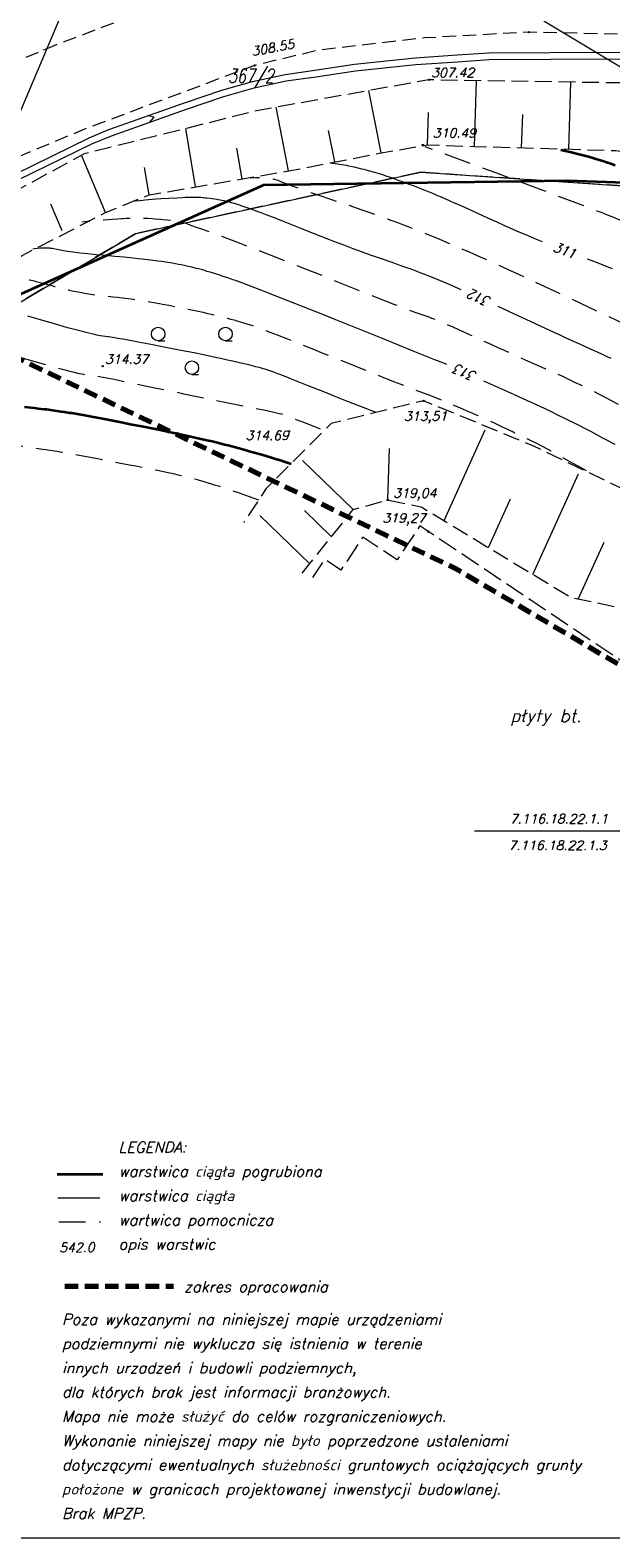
# Model space of a CAD drawing. Header units: metres. Extents: x 7477803 to 7478145, y 5500698 to 5500984.
# Tile 2 of 42: x 7477904 to 7477947, y 5500698 to 5500809. Entities that reach past the tile are written whole.
import ezdxf
from ezdxf.enums import TextEntityAlignment as Align

# ---------------------------------------------------------------- set-up
doc = ezdxf.new("R2010")
doc.units = ezdxf.units.M
doc.header["$MEASUREMENT"] = 0
for name, pattern in [('EGBK02', [2, 1.5, -0.5]), ('KTJZ01', [2, 1.5, -0.5]), ('l215_500', [2.5, 1.5, -0.4125, 0.175, -0.4125]), ('l217_500', [2, 1.5, -0.5]), ('l266_500', [1, 0.5, -0.5]), ('l424_500', [1.5, 1, -0.5]), ('l641_500', [1.5, 1, -0.5]), ('l812_500', [3, 2, -1]), ('l823_500', [1.75, 1.25, -0.5]), ('l824_500', [1.75, 1.25, -0.5])]:
    doc.linetypes.add(name, pattern=pattern)
for name, color, linetype, lineweight in [('203-Punkt załamania granicy działki nie stabilizowany', 7, 'Continuous', 13), ('gr_dzialki', 7, 'Continuous', 18), ('gr_klasy', 7, 'l217_500', 18), ('jezdnia', 7, 'l424_500', 18), ('nr_dzialki', 7, 'Continuous', 18), ('ogr_symb', 7, 'l901_500', 35), ('opisy_drog', 7, 'Continuous', 18), ('pkt_wys', 7, 'Continuous', 18), ('robocza11', 7, 'Continuous', 18), ('robocza49', 7, 'Continuous', 18), ('robocza50', 7, 'Continuous', 18), ('rowy', 7, 'l266_500', 18), ('skarp_wypel', 7, 'Continuous', 18), ('skarpa_dol', 7, 'l824_500', 18), ('skarpa_gora', 7, 'l823_500', 18), ('warst_ciagla', 7, 'Continuous', 13), ('warst_opis', 7, 'Continuous', 13), ('warst_pogrub', 7, 'Continuous', 35), ('warst_przeryw', 7, 'l812_500', 13), ('zakresy', 7, 'l215_500', 70), ('zielen', 7, 'Continuous', 18)]:
    doc.layers.add(name, color=color, linetype=linetype, lineweight=lineweight)
doc.styles.get("Standard").update_dxf_attribs({"font": 'txt.shx', "width": 0.75})
doc.styles.add('Style-ITALIC_1250', font='ITALIC_1250.shx')
doc.linetypes.add('l901_500', pattern='A,3.75,[37,dgnlstyle-2015all.shx,S=0.002778,R=0,X=0,Y=0],3.75', length=7.5)

# ---------------------------------------------------------------- blocks, each defined once
blk = doc.blocks.new('203')
at = {"linetype": 'Continuous', "lineweight": 13}
h = blk.add_hatch(color=0, dxfattribs=at)
edge = h.paths.add_edge_path()
edge.add_arc((0, 0), 0.045, 0, 360)
blk = doc.blocks.new('801')
at = {"layer": 'pkt_wys', "linetype": 'Continuous', "lineweight": 18}
h = blk.add_hatch(color=7, dxfattribs=at)
edge = h.paths.add_edge_path()
edge.add_arc((0, 0), 0.045, 0, 360)
at = {"layer": 'pkt_wys', "color": 7, "linetype": 'Continuous', "lineweight": 18}
blk.add_circle((0, 0), 0.045, dxfattribs=at)
blk = doc.blocks.new('941_5')
at = {"layer": 'zielen', "color": 7, "linetype": 'Continuous', "lineweight": 18}
for p, q in [((-2.5, 0.46), (-2, 0.46)), ((2.5, 0.46), (3, 0.46)), ((0, -2.04), (0.5, -2.04))]:
    blk.add_line(p, q, dxfattribs=at)
for centre in [(-2.5, 0.96), (2.5, 0.96), (0, -1.54)]:
    blk.add_circle(centre, 0.5, dxfattribs=at)
blk = doc.blocks.new('801_5_1')
at = {"layer": 'pkt_wys', "linetype": 'Continuous', "lineweight": 18}
h = blk.add_hatch(color=7, dxfattribs=at)
edge = h.paths.add_edge_path()
edge.add_arc((0, 0), 0.05, 0, 360)
at = {"layer": 'pkt_wys', "color": 7, "linetype": 'Continuous', "lineweight": 18}
blk.add_circle((0, 0), 0.05, dxfattribs=at)
blk = doc.blocks.new('801_5_3')
at = {"layer": 'pkt_wys', "linetype": 'Continuous', "lineweight": 18}
h = blk.add_hatch(color=7, dxfattribs=at)
edge = h.paths.add_edge_path()
edge.add_arc((0, 0), 0.05, 0, 360)
at = {"layer": 'pkt_wys', "color": 7, "linetype": 'Continuous', "lineweight": 18}
blk.add_circle((0, 0), 0.05, dxfattribs=at)

msp = doc.modelspace()

# ---------------------------------------------------------------- linework, layer by layer
at = {"layer": 'gr_dzialki', "color": 96, "linetype": 'Continuous', "lineweight": 18, "flags": 128}
for points in [[(7477906.59, 5500810.42), (7477901.18, 5500797.68)], [(7477942.51, 5500810.15), (7477965.87, 5500796.14)], [(7477912.22, 5500794.37), (7477933.39, 5500798.91)], [(7477933.39, 5500798.91), (7477948.7, 5500797.88)], [(7477898.04, 5500785.95), (7477912.22, 5500794.37)]]:
    msp.add_lwpolyline(points, dxfattribs=at)
at = {"layer": 'gr_klasy', "color": 96, "linetype": 'EGBK02', "lineweight": 18, "flags": 128}
for points in [[(7477933.39, 5500798.91), (7477912.22, 5500794.37)], [(7477948.7, 5500797.88), (7477933.39, 5500798.91)], [(7477912.22, 5500794.37), (7477898.04, 5500785.95)]]:
    msp.add_lwpolyline(points, dxfattribs=at)
at = {"layer": 'jezdnia', "color": 7, "linetype": 'l424_500', "lineweight": 18, "flags": 128}
for points in [[(7477875.93, 5500787.88), (7477876.81, 5500788.85), (7477888.35, 5500798.57), (7477893.52, 5500801.94), (7477899.97, 5500805.72), (7477906.33, 5500808.39), (7477918.84, 5500813.14), (7477925.27, 5500814.53), (7477933.65, 5500815.5), (7477941.06, 5500815.88), (7477951.51, 5500815.69), (7477966.07, 5500814.88), (7477981.43, 5500813.92), (7477996.76, 5500812.56), (7478008.15, 5500811.84)], [(7478007.79, 5500804.44), (7477996.23, 5500805.27), (7477980.45, 5500806.76), (7477965.78, 5500808.08), (7477950.84, 5500809.09), (7477941.41, 5500809.31), (7477933.64, 5500808.88), (7477925.83, 5500807.98), (7477921.04, 5500806.84), (7477908.41, 5500802.11), (7477902.3, 5500799.56), (7477897.01, 5500796.68), (7477891.58, 5500793.08), (7477886.81, 5500789.37), (7477881.35, 5500784.5), (7477881.33, 5500784.47)]]:
    msp.add_lwpolyline(points, dxfattribs=at)
at = {"layer": 'jezdnia', "color": 7, "linetype": 'KTJZ01', "lineweight": 18, "flags": 128}
msp.add_lwpolyline([(7477992.07, 5500728.59), (7477992.59, 5500729.37), (7477990.06, 5500731.06), (7477991.7, 5500733.51), (7477933.31, 5500772.67), (7477931.61, 5500770.14), (7477929.08, 5500771.84), (7477927.44, 5500769.39), (7477926.24, 5500770.19), (7477925.34, 5500768.84)], dxfattribs=at)
at = {"layer": 'ogr_symb', "color": 7, "linetype": 'l901_500', "lineweight": 35, "flags": 128}
msp.add_lwpolyline([(7477891.28, 5500779.39), (7477896.67, 5500786.74), (7477921.73, 5500797.99), (7477944.28, 5500798.31), (7477964.22, 5500797.62), (7478003.76, 5500796.28)], dxfattribs=at)
at = {"layer": 'robocza11', "color": 7, "linetype": 'Continuous', "lineweight": 18, "flags": 128}
msp.add_lwpolyline([(7478015, 5500697.57), (7478144.73, 5500697.57), (7478144.73, 5500983.57), (7477803.26, 5500983.57), (7477803.26, 5500697.57), (7478010.82, 5500697.57), (7478015, 5500697.57)], close=True, dxfattribs=at)
at = {"layer": 'robocza49', "color": 7, "linetype": 'Continuous', "lineweight": 13}
msp.add_line((7478000, 5500750), (7477937.37, 5500750), dxfattribs=at)
at = {"layer": 'robocza50', "color": 7, "linetype": 'Continuous', "lineweight": 35}
msp.add_line((7477906.39, 5500724.56), (7477909.77, 5500724.56), dxfattribs=at)
at = {"layer": 'robocza50', "color": 7, "linetype": 'Continuous', "lineweight": 13}
msp.add_line((7477906.44, 5500722.79), (7477909.55, 5500722.79), dxfattribs=at)
at = {"layer": 'rowy', "color": 7, "linetype": 'Continuous', "lineweight": 18, "flags": 128}
for points in [[(7477903.25, 5500798.78), (7477908.75, 5500801.48), (7477910.22, 5500802.08), (7477915.82, 5500804.07), (7477918.6, 5500805.01), (7477920.89, 5500805.65), (7477923.3, 5500806.18), (7477925.51, 5500806.5), (7477928.46, 5500806.94), (7477932.97, 5500807.41), (7477936.07, 5500807.62), (7477938.43, 5500807.78), (7477947.55, 5500807.82), (7477950.63, 5500807.79), (7477969.52, 5500806.58), (7477989.19, 5500804.99), (7477997.21, 5500804.28)], [(7477882.66, 5500783.63), (7477883.71, 5500784.69), (7477887.62, 5500787.99), (7477891.07, 5500790.73), (7477893.37, 5500792.37), (7477898.16, 5500795.46), (7477901.65, 5500797.35), (7477903.48, 5500798.34), (7477908.95, 5500801.03), (7477910.4, 5500801.61), (7477915.99, 5500803.6), (7477918.75, 5500804.53), (7477921.01, 5500805.17), (7477923.39, 5500805.69), (7477925.59, 5500806), (7477928.52, 5500806.44), (7477933.01, 5500806.91), (7477936.11, 5500807.12), (7477938.45, 5500807.28), (7477947.55, 5500807.32), (7477950.61, 5500807.29), (7477969.48, 5500806.09), (7477989.15, 5500804.5), (7477997.16, 5500803.78)], [(7477913.27, 5500802.64), (7477913.58, 5500803), (7477913.1, 5500803.11)]]:
    msp.add_lwpolyline(points, dxfattribs=at)
at = {"layer": 'skarp_wypel', "color": 7, "linetype": 'Continuous', "lineweight": 18}
for p, q in [((7477937.37, 5500800.83), (7477937.51, 5500805.72)), ((7477944.36, 5500800.63), (7477944.51, 5500805.61)), ((7477930.43, 5500800.35), (7477929.52, 5500804.98)), ((7477923.56, 5500799.01), (7477922.63, 5500803.74)), ((7477933.87, 5500800.94), (7477933.94, 5500803.36)), ((7477940.86, 5500800.73), (7477940.94, 5500803.2)), ((7477916.66, 5500797.82), (7477915.92, 5500802.16)), ((7477926.99, 5500799.68), (7477926.53, 5500802.02)), ((7477909.97, 5500795.93), (7477908.19, 5500800.17)), ((7477920.11, 5500798.41), (7477919.72, 5500800.71)), ((7477913.21, 5500797.24), (7477912.86, 5500799.27)), ((7477906.74, 5500794.57), (7477905.92, 5500796.54)), ((7477935.1, 5500773.06), (7477938.16, 5500779.79)), ((7477928.36, 5500773.88), (7477924.6, 5500777.53)), ((7477930.92, 5500774.6), (7477931.05, 5500778.42)), ((7477941.7, 5500769.07), (7477945.08, 5500776.53)), ((7477938.4, 5500771.06), (7477940.04, 5500774.67)), ((7477925.13, 5500769.85), (7477921.43, 5500773.44)), ((7477926.74, 5500771.86), (7477924.74, 5500773.8)), ((7477945.07, 5500767.24), (7477946.98, 5500771.46))]:
    msp.add_line(p, q, dxfattribs=at)
at = {"layer": 'skarpa_dol', "color": 7, "linetype": 'l824_500', "lineweight": 18, "flags": 128}
msp.add_lwpolyline([(7478003.18, 5500722.86), (7478004.32, 5500725.25), (7478005.3, 5500730.03), (7478003.07, 5500732.44), (7477998.88, 5500736.52), (7477989.03, 5500747.32), (7477982.23, 5500752.78), (7477973.19, 5500758.84), (7477956.93, 5500769.6), (7477950.58, 5500774.33), (7477941.83, 5500778.56), (7477933.58, 5500781.95), (7477926.71, 5500780.26), (7477921.9, 5500775.45), (7477920.23, 5500772.9)], dxfattribs=at)
at = {"layer": 'skarpa_gora', "color": 7, "linetype": 'l823_500', "lineweight": 18, "flags": 128}
for points in [[(7478007.75, 5500802.06), (7477980.62, 5500803.74), (7477949.55, 5500805.52), (7477933.98, 5500805.77), (7477921.17, 5500803.47), (7477908.38, 5500800.27), (7477897.98, 5500794.65), (7477888.33, 5500787.47), (7477883.93, 5500782.83)], [(7477889.28, 5500779.69), (7477895.34, 5500786.58), (7477897.87, 5500788.96), (7477903.77, 5500792.73), (7477909.97, 5500795.93), (7477913.21, 5500797.24), (7477923.56, 5500799.01), (7477930.43, 5500800.35), (7477933.87, 5500800.94), (7477937.37, 5500800.83), (7477947.86, 5500800.53), (7477951.31, 5500800.09), (7477958.09, 5500798.34), (7477959.92, 5500797.86), (7477975.4, 5500787.77), (7477983.17, 5500779.34)], [(7477924.58, 5500769.17), (7477928.36, 5500773.88), (7477930.92, 5500774.6), (7477933.4, 5500774.08), (7477944.54, 5500767.36), (7477948.91, 5500766.44), (7477961.97, 5500756.97), (7477978.9, 5500746.32), (7477991, 5500734.94), (7477993.44, 5500731.71), (7477996, 5500728.25), (7477997.93, 5500724.25)]]:
    msp.add_lwpolyline(points, dxfattribs=at)
at = {"layer": 'warst_ciagla', "color": 7, "linetype": 'Continuous', "lineweight": 13, "flags": 128}
for points in [[(7477905.38, 5500807.99), (7477905.34, 5500807.97)], [(7477926.67, 5500799.61), (7477927, 5500799.57), (7477927.22, 5500799.54), (7477927.37, 5500799.52), (7477927.66, 5500799.47), (7477927.87, 5500799.43), (7477928.01, 5500799.4), (7477928.29, 5500799.34), (7477928.43, 5500799.31), (7477928.7, 5500799.25), (7477928.97, 5500799.18), (7477929.14, 5500799.14), (7477929.48, 5500799.05), (7477929.75, 5500798.97), (7477929.93, 5500798.92), (7477930.28, 5500798.81), (7477930.45, 5500798.76), (7477930.78, 5500798.65), (7477931.11, 5500798.54), (7477931.32, 5500798.47), (7477931.75, 5500798.31), (7477931.99, 5500798.23), (7477932.32, 5500798.11), (7477932.49, 5500798.04), (7477932.82, 5500797.92), (7477933.26, 5500797.75), (7477933.48, 5500797.66), (7477933.99, 5500797.45), (7477934.25, 5500797.35), (7477934.59, 5500797.2), (7477934.76, 5500797.13), (7477935.11, 5500796.98), (7477935.57, 5500796.78), (7477935.81, 5500796.68), (7477936.34, 5500796.44), (7477937.16, 5500796.07), (7477938.34, 5500795.53), (7477939.01, 5500795.23), (7477939.65, 5500794.94), (7477939.98, 5500794.8), (7477940.49, 5500794.57), (7477941.27, 5500794.24), (7477941.77, 5500794.03), (7477942.02, 5500793.93), (7477942.39, 5500793.78)], [(7477936.38, 5500790.2), (7477935.88, 5500790.42), (7477935.56, 5500790.55), (7477934.96, 5500790.81), (7477934.66, 5500790.93), (7477934.11, 5500791.15), (7477933.59, 5500791.35), (7477933.27, 5500791.48), (7477932.66, 5500791.71), (7477932.35, 5500791.82), (7477931.78, 5500792.03), (7477931.25, 5500792.21), (7477930.31, 5500792.54), (7477929.64, 5500792.77), (7477928.77, 5500793.08), (7477928.35, 5500793.24), (7477927.73, 5500793.47), (7477926.93, 5500793.77), (7477926.54, 5500793.92), (7477925.97, 5500794.15), (7477924.85, 5500794.59), (7477924.3, 5500794.81), (7477923.56, 5500795.1), (7477923.19, 5500795.25), (7477922.64, 5500795.47), (7477921.9, 5500795.75), (7477921.53, 5500795.9), (7477921.03, 5500796.08), (7477920.79, 5500796.18), (7477920.42, 5500796.31), (7477920.05, 5500796.43), (7477919.87, 5500796.49), (7477919.69, 5500796.55), (7477919.44, 5500796.62), (7477919.32, 5500796.65), (7477919.08, 5500796.71), (7477918.77, 5500796.79), (7477918.61, 5500796.82), (7477918.49, 5500796.84), (7477918.34, 5500796.87), (7477918.26, 5500796.89), (7477918.08, 5500796.91), (7477917.85, 5500796.95), (7477917.73, 5500796.96), (7477917.5, 5500796.99), (7477917.4, 5500797), (7477917.27, 5500797.01), (7477917.2, 5500797.02), (7477917.05, 5500797.03), (7477916.93, 5500797.03), (7477916.78, 5500797.04), (7477916.71, 5500797.04), (7477916.54, 5500797.04), (7477916.43, 5500797.04), (7477916.21, 5500797.04), (7477915.88, 5500797.03), (7477915.67, 5500797.02), (7477915.26, 5500797), (7477914.08, 5500796.93), (7477913.44, 5500796.89), (7477913.15, 5500796.86), (7477912.89, 5500796.84), (7477912.74, 5500796.83), (7477912.49, 5500796.8), (7477912.17, 5500796.77), (7477911.99, 5500796.74)], [(7477935.32, 5500784.64), (7477935, 5500784.78), (7477934.43, 5500785), (7477934.04, 5500785.15), (7477932.94, 5500785.59), (7477930.41, 5500786.62), (7477927.07, 5500787.97), (7477925.99, 5500788.4), (7477924.65, 5500788.93), (7477924.03, 5500789.18), (7477923.14, 5500789.53), (7477922.07, 5500789.95), (7477921.57, 5500790.15), (7477920.66, 5500790.49), (7477920.23, 5500790.65), (7477919.62, 5500790.87), (7477919.43, 5500790.94), (7477919.17, 5500791.03), (7477919.04, 5500791.08), (7477918.78, 5500791.16), (7477918.45, 5500791.27), (7477918.28, 5500791.33), (7477917.92, 5500791.44), (7477917.74, 5500791.49), (7477917.5, 5500791.56), (7477917.39, 5500791.6), (7477917.16, 5500791.66), (7477916.86, 5500791.74), (7477916.71, 5500791.78), (7477916.38, 5500791.86), (7477916.22, 5500791.9), (7477915.91, 5500791.97), (7477915.59, 5500792.04), (7477915.38, 5500792.08), (7477914.94, 5500792.16), (7477914.42, 5500792.24), (7477914.18, 5500792.28), (7477913.85, 5500792.32), (7477913.68, 5500792.35), (7477913.29, 5500792.4), (7477912.68, 5500792.47), (7477912.39, 5500792.5), (7477912.01, 5500792.55), (7477911.81, 5500792.57), (7477911.35, 5500792.61), (7477910.65, 5500792.67), (7477909.71, 5500792.75), (7477909.27, 5500792.79), (7477908.64, 5500792.85), (7477908.39, 5500792.88), (7477908.06, 5500792.92), (7477907.9, 5500792.94), (7477907.57, 5500792.98), (7477907.17, 5500793.03), (7477906.99, 5500793.06), (7477906.72, 5500793.11), (7477906.47, 5500793.15), (7477906.36, 5500793.18), (7477906.14, 5500793.23), (7477906.03, 5500793.25), (7477905.9, 5500793.26), (7477905.83, 5500793.27), (7477905.68, 5500793.28), (7477905.59, 5500793.28), (7477905.45, 5500793.28), (7477905.24, 5500793.28), (7477905.12, 5500793.27), (7477904.92, 5500793.25), (7477904.7, 5500793.23), (7477904.58, 5500793.21)], [(7477945.73, 5500792.5), (7477946.01, 5500792.39), (7477946.21, 5500792.31), (7477946.6, 5500792.16), (7477947.2, 5500791.92), (7477947.58, 5500791.76)], [(7477947.5, 5500785.08), (7477947.27, 5500785.19), (7477946.92, 5500785.36), (7477946.44, 5500785.58), (7477946.2, 5500785.69), (7477944.96, 5500786.25), (7477944.22, 5500786.58), (7477943.77, 5500786.79), (7477942.95, 5500787.17), (7477941.53, 5500787.83), (7477940.65, 5500788.24), (7477939.11, 5500788.96)], [(7477930.07, 5500781.09), (7477928.53, 5500781.68), (7477927.81, 5500781.96), (7477926.94, 5500782.3), (7477926.54, 5500782.46), (7477925.99, 5500782.68), (7477925.02, 5500783.07), (7477923.78, 5500783.57), (7477923.42, 5500783.71), (7477922.98, 5500783.88), (7477922.77, 5500783.96), (7477922.52, 5500784.06), (7477922.39, 5500784.11), (7477922.18, 5500784.18), (7477921.95, 5500784.25), (7477921.82, 5500784.29), (7477921.68, 5500784.33), (7477921.47, 5500784.39), (7477921.36, 5500784.42), (7477921.13, 5500784.48), (7477920.78, 5500784.57), (7477920.6, 5500784.61), (7477920.15, 5500784.72), (7477919.4, 5500784.89), (7477919.03, 5500784.97), (7477918.51, 5500785.08), (7477918.23, 5500785.14), (7477917.58, 5500785.28), (7477916.54, 5500785.5), (7477915.82, 5500785.64), (7477914.43, 5500785.92), (7477913.48, 5500786.11), (7477912.39, 5500786.31), (7477911.92, 5500786.4), (7477911.29, 5500786.52), (7477911.05, 5500786.56), (7477910.76, 5500786.61), (7477910.62, 5500786.63), (7477910.36, 5500786.67), (7477909.76, 5500786.75), (7477909.56, 5500786.78), (7477909.45, 5500786.8), (7477909.33, 5500786.83), (7477909.15, 5500786.87), (7477909.05, 5500786.89), (7477908.84, 5500786.94), (7477908.53, 5500787.01), (7477908.36, 5500787.06), (7477907.95, 5500787.16), (7477907.26, 5500787.35), (7477906.91, 5500787.45), (7477906.42, 5500787.59), (7477906.17, 5500787.66), (7477905.56, 5500787.83), (7477904.21, 5500788.23)], [(7477947.8, 5500778.7), (7477946.88, 5500779.19), (7477945.99, 5500779.67), (7477945.6, 5500779.87), (7477945.08, 5500780.14), (7477944.83, 5500780.27), (7477944.26, 5500780.55), (7477943.51, 5500780.92), (7477943.14, 5500781.1), (7477942.56, 5500781.38), (7477941.96, 5500781.66), (7477941.64, 5500781.81), (7477941.31, 5500781.96), (7477940.61, 5500782.27), (7477939.85, 5500782.61), (7477938.05, 5500783.41)]]:
    msp.add_lwpolyline(points, dxfattribs=at)
at = {"layer": 'warst_pogrub', "color": 7, "linetype": 'Continuous', "lineweight": 35, "flags": 128}
for points in [[(7477943.77, 5500800.59), (7477944.57, 5500800.4), (7477945.03, 5500800.29), (7477945.32, 5500800.21), (7477945.83, 5500800.08), (7477946.16, 5500799.98), (7477946.36, 5500799.92), (7477946.72, 5500799.82), (7477946.88, 5500799.77), (7477947.16, 5500799.67), (7477947.41, 5500799.59), (7477947.81, 5500799.44)], [(7477903.95, 5500781.51), (7477904.67, 5500781.43), (7477904.98, 5500781.39), (7477905.38, 5500781.34), (7477905.58, 5500781.32), (7477906.02, 5500781.26), (7477906.66, 5500781.17), (7477906.93, 5500781.13), (7477907.29, 5500781.07), (7477907.47, 5500781.05), (7477907.86, 5500780.98), (7477908.43, 5500780.88), (7477908.81, 5500780.82), (7477909.61, 5500780.66), (7477910.27, 5500780.54), (7477911.26, 5500780.34), (7477911.8, 5500780.23), (7477912.66, 5500780.06), (7477913.9, 5500779.81), (7477914.57, 5500779.67), (7477915.5, 5500779.48), (7477915.98, 5500779.38), (7477916.72, 5500779.21), (7477917.49, 5500779.04), (7477917.88, 5500778.95), (7477918.27, 5500778.85), (7477918.8, 5500778.72), (7477919.07, 5500778.65), (7477919.61, 5500778.51), (7477920.34, 5500778.31), (7477920.72, 5500778.2), (7477921, 5500778.12), (7477921.38, 5500778.01), (7477921.57, 5500777.96), (7477922.28, 5500777.74), (7477922.6, 5500777.64), (7477923.03, 5500777.51), (7477923.24, 5500777.44), (7477923.74, 5500777.28)]]:
    msp.add_lwpolyline(points, dxfattribs=at)
at = {"layer": 'warst_przeryw', "color": 7, "linetype": 'l812_500', "lineweight": 13}
msp.add_line((7477906.49, 5500721.02), (7477909.6, 5500721.02), dxfattribs=at)
at = {"layer": 'warst_przeryw', "color": 7, "linetype": 'l812_500', "lineweight": 13, "flags": 128}
for points in [[(7478014.9, 5500749.97), (7478014.31, 5500750.38), (7478013.96, 5500750.61), (7478013.37, 5500751.01), (7478013.12, 5500751.17), (7478012.7, 5500751.45), (7478012.37, 5500751.67), (7478012.17, 5500751.79), (7478011.84, 5500752), (7478011.31, 5500752.32), (7478010.97, 5500752.52), (7478010.29, 5500752.92), (7478009.57, 5500753.34), (7478009.18, 5500753.57), (7478008.78, 5500753.81), (7478008.58, 5500753.95), (7478008.37, 5500754.08), (7478008.08, 5500754.27), (7478007.93, 5500754.37), (7478007.63, 5500754.58), (7478007.22, 5500754.87), (7478007, 5500755.03), (7478006.51, 5500755.39), (7478006.26, 5500755.58), (7478005.91, 5500755.84), (7478005.74, 5500755.98), (7478005.38, 5500756.26), (7478004.89, 5500756.65), (7478004.64, 5500756.85), (7478004.07, 5500757.32), (7478003.77, 5500757.56), (7478003.18, 5500758.06), (7478002.58, 5500758.56), (7478001.45, 5500759.53), (7477999.45, 5500761.23), (7477998.29, 5500762.21), (7477997.8, 5500762.62), (7477997.31, 5500763.04), (7477996.66, 5500763.6), (7477995.72, 5500764.43), (7477995.23, 5500764.85), (7477994.41, 5500765.56), (7477993.92, 5500765.97), (7477991.14, 5500768.36), (7477989.61, 5500769.67), (7477988.82, 5500770.34), (7477987.67, 5500771.32), (7477986.59, 5500772.22), (7477986.14, 5500772.6), (7477985.57, 5500773.07), (7477985.3, 5500773.29), (7477984.71, 5500773.77), (7477984.43, 5500774), (7477984.08, 5500774.28), (7477983.91, 5500774.42), (7477983.58, 5500774.68), (7477983.16, 5500775), (7477982.97, 5500775.15), (7477982.56, 5500775.46), (7477982.38, 5500775.6), (7477982.02, 5500775.86), (7477981.7, 5500776.09), (7477981.49, 5500776.23), (7477981.35, 5500776.32), (7477981.08, 5500776.5), (7477980.92, 5500776.6), (7477980.71, 5500776.73), (7477980.61, 5500776.79), (7477980.39, 5500776.92), (7477980.11, 5500777.08), (7477979.96, 5500777.16), (7477979.63, 5500777.35), (7477979.46, 5500777.43), (7477979.24, 5500777.55), (7477979.13, 5500777.61), (7477978.9, 5500777.73), (7477978.59, 5500777.88), (7477978.43, 5500777.95), (7477978.08, 5500778.12), (7477977, 5500778.6), (7477976.64, 5500778.77), (7477976.46, 5500778.86), (7477976.28, 5500778.94), (7477976.05, 5500779.07), (7477975.93, 5500779.13), (7477975.7, 5500779.26), (7477975.6, 5500779.32), (7477975.47, 5500779.4), (7477975.4, 5500779.44), (7477975.25, 5500779.53), (7477975.14, 5500779.6), (7477975, 5500779.7), (7477974.92, 5500779.74), (7477974.76, 5500779.85), (7477974.55, 5500780.01), (7477974.44, 5500780.08), (7477974.23, 5500780.24), (7477973.95, 5500780.46), (7477973.82, 5500780.57), (7477973.72, 5500780.65), (7477973.58, 5500780.77), (7477973.52, 5500780.83), (7477973.37, 5500780.96), (7477973.07, 5500781.23), (7477972.67, 5500781.6), (7477972.45, 5500781.79), (7477972.23, 5500781.99), (7477972.12, 5500782.08), (7477971.94, 5500782.23), (7477971.69, 5500782.43), (7477971.56, 5500782.53), (7477971.29, 5500782.73), (7477971.17, 5500782.82), (7477971, 5500782.94), (7477970.92, 5500783), (7477970.72, 5500783.14), (7477970.57, 5500783.24), (7477970.37, 5500783.38), (7477970.26, 5500783.45), (7477970.02, 5500783.61), (7477969.69, 5500783.82), (7477969.51, 5500783.92), (7477969.16, 5500784.14), (7477968.67, 5500784.43), (7477968.42, 5500784.57), (7477968.23, 5500784.68), (7477967.96, 5500784.83), (7477967.83, 5500784.9), (7477967.52, 5500785.07), (7477966.9, 5500785.41), (7477966.25, 5500785.75), (7477965.39, 5500786.2), (7477964.96, 5500786.42), (7477964.01, 5500786.92), (7477963.6, 5500787.14), (7477963.06, 5500787.44), (7477962.79, 5500787.58), (7477962.2, 5500787.91), (7477961.34, 5500788.39), (7477960.96, 5500788.6), (7477960.47, 5500788.88), (7477960.23, 5500789.02), (7477959.69, 5500789.33), (7477957.43, 5500790.67), (7477956.73, 5500791.08), (7477956.43, 5500791.25), (7477956.04, 5500791.47), (7477955.84, 5500791.58), (7477955.42, 5500791.81), (7477955.21, 5500791.92), (7477954.93, 5500792.06), (7477954.8, 5500792.13), (7477954.53, 5500792.27), (7477954.19, 5500792.44), (7477954.02, 5500792.53), (7477953.65, 5500792.71), (7477953.47, 5500792.79), (7477953.11, 5500792.95), (7477952.15, 5500793.39), (7477951.73, 5500793.58), (7477951.55, 5500793.67), (7477951.33, 5500793.77), (7477951.23, 5500793.82), (7477951.01, 5500793.93), (7477950.72, 5500794.08), (7477950.6, 5500794.15), (7477950.46, 5500794.23), (7477950.4, 5500794.27), (7477950.27, 5500794.35), (7477950.03, 5500794.51), (7477949.89, 5500794.6), (7477949.76, 5500794.66), (7477949.69, 5500794.7), (7477949.57, 5500794.76), (7477949.43, 5500794.83), (7477949.21, 5500794.93), (7477949.09, 5500794.98), (7477948.82, 5500795.1), (7477948.4, 5500795.28), (7477948.16, 5500795.37), (7477947.58, 5500795.61), (7477947.25, 5500795.74), (7477946.79, 5500795.92), (7477946.55, 5500796.01), (7477946.03, 5500796.21), (7477945.29, 5500796.5), (7477944.89, 5500796.65), (7477943.94, 5500797), (7477942.38, 5500797.59), (7477938.94, 5500798.86), (7477933.69, 5500800.81)], [(7478013.6, 5500743.92), (7478012.71, 5500744.53), (7478011.35, 5500745.45), (7478010.46, 5500746.06), (7478010.05, 5500746.33), (7478009.83, 5500746.47), (7478009.48, 5500746.7), (7478008.99, 5500747.01), (7478008.69, 5500747.19), (7478008.51, 5500747.3), (7478008.16, 5500747.51), (7478007.66, 5500747.81), (7478007.4, 5500747.96), (7478007.14, 5500748.13), (7478007, 5500748.22), (7478006.86, 5500748.31), (7478006.66, 5500748.44), (7478006.56, 5500748.51), (7478006.35, 5500748.66), (7478006.06, 5500748.86), (7478005.92, 5500748.97), (7478005.57, 5500749.23), (7478005.39, 5500749.37), (7478005.14, 5500749.56), (7478005.01, 5500749.66), (7478004.75, 5500749.87), (7478004.4, 5500750.15), (7478004.21, 5500750.3), (7478003.79, 5500750.65), (7478003.12, 5500751.21), (7478002.67, 5500751.59), (7478001.76, 5500752.37), (7478001.1, 5500752.93), (7478000.25, 5500753.64), (7477999.85, 5500753.98), (7477999.26, 5500754.48), (7477998.51, 5500755.1), (7477998.15, 5500755.4), (7477996.53, 5500756.74), (7477995.89, 5500757.28), (7477994.93, 5500758.09), (7477994.39, 5500758.54), (7477993.53, 5500759.27), (7477992.27, 5500760.34), (7477991.59, 5500760.92), (7477990.14, 5500762.16), (7477989.38, 5500762.8), (7477988.61, 5500763.44), (7477988.22, 5500763.76), (7477987.84, 5500764.08), (7477987.32, 5500764.51), (7477987.06, 5500764.72), (7477986.54, 5500765.13), (7477985.85, 5500765.69), (7477985.5, 5500765.96), (7477984.71, 5500766.57), (7477984.32, 5500766.87), (7477983.8, 5500767.27), (7477983.53, 5500767.47), (7477983.01, 5500767.86), (7477982.3, 5500768.38), (7477981.95, 5500768.64), (7477981.16, 5500769.21), (7477980.45, 5500769.72), (7477980.1, 5500769.96), (7477979.57, 5500770.33), (7477979.04, 5500770.69), (7477978.78, 5500770.87), (7477978.26, 5500771.22), (7477978, 5500771.39), (7477977.61, 5500771.65), (7477977.23, 5500771.9), (7477976.73, 5500772.22), (7477976.48, 5500772.38), (7477975.98, 5500772.68), (7477975.77, 5500772.82), (7477975.48, 5500772.99), (7477975.34, 5500773.08), (7477975.01, 5500773.27), (7477974.78, 5500773.41), (7477974.46, 5500773.59), (7477974.3, 5500773.69), (7477973.95, 5500773.88), (7477973.49, 5500774.14), (7477973.26, 5500774.26), (7477972.81, 5500774.51), (7477972.61, 5500774.61), (7477972.35, 5500774.75), (7477972.22, 5500774.81), (7477971.93, 5500774.96), (7477971.71, 5500775.07), (7477971.42, 5500775.21), (7477971.28, 5500775.28), (7477970.96, 5500775.42), (7477970.33, 5500775.71), (7477969.04, 5500776.29), (7477968.58, 5500776.5), (7477968.35, 5500776.61), (7477967.99, 5500776.78), (7477967.49, 5500777.02), (7477967.24, 5500777.14), (7477966.71, 5500777.4), (7477965.97, 5500777.77), (7477965.59, 5500777.97), (7477964.7, 5500778.43), (7477964.24, 5500778.68), (7477963.61, 5500779.02), (7477963.29, 5500779.19), (7477962.62, 5500779.55), (7477961.71, 5500780.06), (7477961.24, 5500780.32), (7477960.15, 5500780.94), (7477959.58, 5500781.26), (7477958.44, 5500781.91), (7477957.3, 5500782.58), (7477955.12, 5500783.84), (7477951.44, 5500785.99), (7477949.54, 5500787.09), (7477949.14, 5500787.33), (7477949.06, 5500787.38), (7477949.01, 5500787.41), (7477948.99, 5500787.42), (7477948.97, 5500787.44), (7477948.93, 5500787.46), (7477948.81, 5500787.51), (7477948.61, 5500787.6), (7477946.95, 5500788.38), (7477943.68, 5500789.91), (7477941.74, 5500790.82), (7477940.71, 5500791.3), (7477939.67, 5500791.78), (7477939.15, 5500792.01), (7477938.64, 5500792.25), (7477937.97, 5500792.55), (7477937.64, 5500792.69), (7477936.99, 5500792.98), (7477936.13, 5500793.35), (7477935.71, 5500793.53), (7477934.78, 5500793.92), (7477934.33, 5500794.11), (7477933.74, 5500794.35), (7477933.44, 5500794.47), (7477932.86, 5500794.7), (7477932.11, 5500794.99), (7477931.74, 5500795.13), (7477931.47, 5500795.23), (7477931.11, 5500795.37), (7477930.93, 5500795.43), (7477930.53, 5500795.58), (7477929.76, 5500795.85), (7477929.02, 5500796.11), (7477927.66, 5500796.57), (7477926.77, 5500796.87), (7477925.75, 5500797.21), (7477925.32, 5500797.36), (7477924.76, 5500797.55), (7477924.19, 5500797.75), (7477923.97, 5500797.83), (7477923.74, 5500797.91), (7477923.46, 5500798.02), (7477923.12, 5500798.16), (7477922.78, 5500798.29), (7477922.62, 5500798.35), (7477922.54, 5500798.37), (7477922.42, 5500798.41), (7477922.29, 5500798.44), (7477922.23, 5500798.46), (7477922.15, 5500798.47), (7477922.11, 5500798.48), (7477922.01, 5500798.49), (7477921.87, 5500798.5), (7477921.8, 5500798.5), (7477921.68, 5500798.51), (7477921.48, 5500798.51), (7477921.24, 5500798.5), (7477921.07, 5500798.49), (7477920.72, 5500798.47)], [(7478012.3, 5500737.87), (7478009.34, 5500739.9), (7478008.21, 5500740.66), (7478007.73, 5500740.99), (7478007.13, 5500741.39), (7478006.66, 5500741.7), (7478006.41, 5500741.86), (7478006.03, 5500742.1), (7478005.81, 5500742.24), (7478005.57, 5500742.39), (7478005.45, 5500742.46), (7478005.25, 5500742.59), (7478005.16, 5500742.66), (7478005.03, 5500742.75), (7478004.97, 5500742.8), (7478004.81, 5500742.91), (7478004.57, 5500743.1), (7478004.22, 5500743.38), (7478004.03, 5500743.54), (7478003.73, 5500743.79), (7478003.27, 5500744.18), (7478002.99, 5500744.41), (7478002.52, 5500744.81), (7478001.76, 5500745.44), (7478001.32, 5500745.8), (7478000.61, 5500746.4), (7477999.52, 5500747.3), (7477998.92, 5500747.79), (7477995.96, 5500750.24), (7477994.97, 5500751.05), (7477993.7, 5500752.11), (7477993.09, 5500752.62), (7477992.19, 5500753.37), (7477991.04, 5500754.34), (7477990.48, 5500754.81), (7477989.39, 5500755.74), (7477988.83, 5500756.21), (7477988.22, 5500756.7), (7477987.91, 5500756.96), (7477987.57, 5500757.22), (7477987.11, 5500757.59), (7477986.87, 5500757.77), (7477986.36, 5500758.16), (7477985.65, 5500758.7), (7477985.28, 5500758.98), (7477984.39, 5500759.64), (7477983.93, 5500759.98), (7477983.29, 5500760.44), (7477982.96, 5500760.68), (7477982.28, 5500761.17), (7477981.34, 5500761.85), (7477980.85, 5500762.2), (7477979.71, 5500763), (7477978.64, 5500763.74), (7477978.1, 5500764.12), (7477977.28, 5500764.69), (7477976.05, 5500765.54), (7477974.85, 5500766.36), (7477974.26, 5500766.75), (7477973.69, 5500767.13), (7477972.96, 5500767.62), (7477972.61, 5500767.86), (7477971.92, 5500768.31), (7477971.05, 5500768.88), (7477970.63, 5500769.14), (7477970.33, 5500769.34), (7477969.93, 5500769.59), (7477969.74, 5500769.71), (7477969.32, 5500769.97), (7477968.79, 5500770.29), (7477968.53, 5500770.45), (7477968.04, 5500770.74), (7477967.83, 5500770.86), (7477967.56, 5500771.01), (7477967.43, 5500771.09), (7477967.15, 5500771.25), (7477966.94, 5500771.36), (7477966.68, 5500771.5), (7477966.56, 5500771.57), (7477966.29, 5500771.71), (7477966.11, 5500771.79), (7477965.78, 5500771.96), (7477965.31, 5500772.18), (7477964.7, 5500772.46), (7477964.38, 5500772.6), (7477964.14, 5500772.72), (7477963.8, 5500772.88), (7477963.63, 5500772.96), (7477963.27, 5500773.14), (7477962.76, 5500773.4), (7477962.5, 5500773.53), (7477961.9, 5500773.85), (7477961.58, 5500774.02), (7477961.14, 5500774.25), (7477960.92, 5500774.37), (7477960.47, 5500774.62), (7477959.84, 5500774.97), (7477959.51, 5500775.15), (7477958.76, 5500775.57), (7477957.58, 5500776.25), (7477956.78, 5500776.71), (7477955.2, 5500777.63), (7477954.08, 5500778.28), (7477952.7, 5500779.07), (7477952.05, 5500779.44), (7477951.14, 5500779.96), (7477950.05, 5500780.58), (7477949.54, 5500780.86), (7477948.62, 5500781.37), (7477948.19, 5500781.61), (7477947.54, 5500781.95), (7477946.89, 5500782.29), (7477946.59, 5500782.45), (7477946.19, 5500782.65), (7477945.99, 5500782.75), (7477945.53, 5500782.98), (7477944.82, 5500783.32), (7477944.51, 5500783.47), (7477944.08, 5500783.67), (7477943.86, 5500783.77), (7477943.37, 5500783.99), (7477942.62, 5500784.33), (7477941.15, 5500784.98), (7477940.45, 5500785.29), (7477939.58, 5500785.68), (7477939.17, 5500785.86), (7477938.59, 5500786.13), (7477937.87, 5500786.45), (7477937.53, 5500786.61), (7477937.06, 5500786.83), (7477936.47, 5500787.1), (7477936.19, 5500787.23), (7477935.78, 5500787.41), (7477935.26, 5500787.64), (7477935.02, 5500787.74), (7477934.66, 5500787.89), (7477934.5, 5500787.95), (7477934.3, 5500788.03), (7477934.2, 5500788.07), (7477933.99, 5500788.15), (7477932.96, 5500788.51), (7477932.51, 5500788.68), (7477931.79, 5500788.95), (7477931.38, 5500789.11), (7477930.7, 5500789.38), (7477929.67, 5500789.79), (7477929.1, 5500790.01), (7477926.28, 5500791.15), (7477925.33, 5500791.53), (7477924.09, 5500792.02), (7477923.48, 5500792.26), (7477922.59, 5500792.61), (7477921.44, 5500793.06), (7477920.87, 5500793.28), (7477920.04, 5500793.59), (7477919.51, 5500793.79), (7477918.53, 5500794.17), (7477917.87, 5500794.41), (7477917.12, 5500794.69), (7477916.8, 5500794.8), (7477916.38, 5500794.95), (7477915.95, 5500795.1), (7477915.78, 5500795.15), (7477915.59, 5500795.21), (7477915.49, 5500795.23), (7477915.43, 5500795.24), (7477915.31, 5500795.26), (7477915.16, 5500795.29), (7477914.92, 5500795.32), (7477914.78, 5500795.33), (7477914.56, 5500795.36), (7477914.23, 5500795.39), (7477914.04, 5500795.4), (7477913.65, 5500795.44), (7477913.43, 5500795.45), (7477913.11, 5500795.47), (7477912.76, 5500795.48), (7477912.61, 5500795.49), (7477912.4, 5500795.49), (7477912.29, 5500795.49), (7477912.05, 5500795.49), (7477911.67, 5500795.48), (7477911.5, 5500795.47), (7477911.27, 5500795.46), (7477911.15, 5500795.46), (7477910.88, 5500795.44), (7477910.47, 5500795.42), (7477910.18, 5500795.39), (7477909.58, 5500795.34), (7477908.94, 5500795.28), (7477908.64, 5500795.25), (7477908.23, 5500795.2)], [(7477901.32, 5500791.18), (7477901.42, 5500791.19), (7477901.61, 5500791.2), (7477901.81, 5500791.21), (7477901.94, 5500791.21), (7477902.2, 5500791.21), (7477902.4, 5500791.2), (7477902.53, 5500791.19), (7477902.79, 5500791.17), (7477902.92, 5500791.16), (7477903.18, 5500791.13), (7477903.43, 5500791.09), (7477903.59, 5500791.07), (7477903.91, 5500791.01), (7477904.17, 5500790.96), (7477904.34, 5500790.93), (7477904.66, 5500790.85), (7477904.82, 5500790.81), (7477905.12, 5500790.73), (7477905.98, 5500790.5), (7477906.19, 5500790.44), (7477906.46, 5500790.37), (7477906.6, 5500790.34), (7477906.86, 5500790.27), (7477907.21, 5500790.19), (7477907.38, 5500790.15), (7477907.76, 5500790.07), (7477907.95, 5500790.03), (7477908.2, 5500789.99), (7477908.32, 5500789.96), (7477908.56, 5500789.92), (7477908.87, 5500789.87), (7477909.02, 5500789.85), (7477909.36, 5500789.8), (7477909.53, 5500789.78), (7477909.85, 5500789.74), (7477910.51, 5500789.68), (7477910.86, 5500789.64), (7477911.03, 5500789.62), (7477911.28, 5500789.59), (7477911.4, 5500789.57), (7477911.66, 5500789.54), (7477912.01, 5500789.49), (7477912.19, 5500789.46), (7477912.6, 5500789.4), (7477913.26, 5500789.29), (7477913.56, 5500789.24), (7477913.98, 5500789.17), (7477914.19, 5500789.13), (7477914.68, 5500789.04), (7477915.36, 5500788.91), (7477915.71, 5500788.84), (7477916.22, 5500788.73), (7477916.98, 5500788.57), (7477917.23, 5500788.52), (7477917.55, 5500788.44), (7477917.71, 5500788.41), (7477918.02, 5500788.33), (7477918.42, 5500788.24), (7477918.61, 5500788.19), (7477919.03, 5500788.08), (7477919.24, 5500788.02), (7477919.51, 5500787.95), (7477919.64, 5500787.91), (7477919.89, 5500787.84), (7477920.22, 5500787.74), (7477920.38, 5500787.69), (7477920.72, 5500787.58), (7477920.89, 5500787.53), (7477921.21, 5500787.41), (7477921.52, 5500787.3), (7477921.73, 5500787.22), (7477922.17, 5500787.05), (7477922.7, 5500786.85), (7477923.48, 5500786.54), (7477923.9, 5500786.37), (7477924.57, 5500786.11), (7477925.53, 5500785.73), (7477926.04, 5500785.52), (7477928.47, 5500784.54), (7477929.26, 5500784.22), (7477930.26, 5500783.83), (7477930.74, 5500783.64), (7477931.43, 5500783.37), (7477932.3, 5500783.03), (7477932.71, 5500782.87), (7477933.89, 5500782.42), (7477934.47, 5500782.19), (7477935.06, 5500781.95), (7477935.33, 5500781.84), (7477935.69, 5500781.69), (7477935.88, 5500781.61), (7477936.29, 5500781.44), (7477936.93, 5500781.16), (7477937.22, 5500781.03), (7477937.6, 5500780.86), (7477937.8, 5500780.77), (7477938.25, 5500780.57), (7477938.92, 5500780.26), (7477939.37, 5500780.05), (7477940.24, 5500779.64), (7477940.83, 5500779.36), (7477941.54, 5500779.01), (7477941.86, 5500778.85), (7477942.3, 5500778.63), (7477942.48, 5500778.54), (7477942.7, 5500778.42), (7477942.81, 5500778.37), (7477943.03, 5500778.25), (7477943.32, 5500778.09), (7477943.94, 5500777.73), (7477944.35, 5500777.5), (7477945.03, 5500777.12), (7477945.43, 5500776.9), (7477946.48, 5500776.31)], [(7477894.74, 5500785.94), (7477894.95, 5500785.99), (7477895.08, 5500786.02), (7477895.35, 5500786.09), (7477895.48, 5500786.11), (7477895.74, 5500786.16), (7477896, 5500786.2), (7477896.18, 5500786.23), (7477896.29, 5500786.24), (7477896.52, 5500786.27), (7477896.65, 5500786.28), (7477896.9, 5500786.3), (7477897.15, 5500786.31), (7477897.32, 5500786.31), (7477897.43, 5500786.31), (7477897.64, 5500786.32), (7477897.89, 5500786.31), (7477898.05, 5500786.31), (7477898.37, 5500786.29), (7477898.52, 5500786.28), (7477898.84, 5500786.25), (7477899.14, 5500786.22), (7477899.34, 5500786.19), (7477899.48, 5500786.17), (7477899.74, 5500786.13), (7477899.9, 5500786.11), (7477900.23, 5500786.05), (7477900.54, 5500785.99), (7477900.75, 5500785.95), (7477901.16, 5500785.86), (7477901.45, 5500785.79), (7477901.65, 5500785.74), (7477902.03, 5500785.65), (7477902.21, 5500785.6), (7477902.58, 5500785.5), (7477902.93, 5500785.4), (7477903.6, 5500785.2), (7477904.63, 5500784.9), (7477905.81, 5500784.56), (7477906.32, 5500784.42), (7477906.97, 5500784.24), (7477907.22, 5500784.18), (7477907.52, 5500784.1), (7477907.65, 5500784.07), (7477907.91, 5500784.01), (7477908.02, 5500783.98), (7477908.2, 5500783.95), (7477908.34, 5500783.93), (7477908.42, 5500783.91), (7477908.56, 5500783.9), (7477908.71, 5500783.88), (7477908.9, 5500783.86), (7477908.99, 5500783.84), (7477909.12, 5500783.83), (7477909.29, 5500783.8), (7477909.37, 5500783.79), (7477909.62, 5500783.74), (7477909.79, 5500783.71), (7477910.6, 5500783.55), (7477911.9, 5500783.28), (7477913.64, 5500782.92), (7477915.67, 5500782.5), (7477917.94, 5500782.04), (7477920.29, 5500781.56), (7477920.96, 5500781.43), (7477921.72, 5500781.27), (7477922.04, 5500781.2), (7477922.46, 5500781.11), (7477922.87, 5500781.01), (7477923.03, 5500780.98), (7477923.19, 5500780.93), (7477923.26, 5500780.91), (7477923.38, 5500780.87), (7477923.65, 5500780.76), (7477923.99, 5500780.62), (7477924.32, 5500780.49), (7477924.61, 5500780.38), (7477926.22, 5500779.76)], [(7477921.34, 5500774.59), (7477920.67, 5500774.82), (7477919.84, 5500775.11), (7477919.45, 5500775.25), (7477919.22, 5500775.33), (7477918.91, 5500775.43), (7477918.76, 5500775.48), (7477918.46, 5500775.58), (7477918.06, 5500775.7), (7477917.87, 5500775.76), (7477917.43, 5500775.89), (7477917.22, 5500775.96), (7477916.94, 5500776.04), (7477916.8, 5500776.08), (7477916.52, 5500776.15), (7477916.16, 5500776.25), (7477915.98, 5500776.29), (7477915.59, 5500776.39), (7477915.39, 5500776.44), (7477915.01, 5500776.52), (7477914.62, 5500776.61), (7477913.82, 5500776.77), (7477913.17, 5500776.9), (7477912.23, 5500777.09), (7477911.74, 5500777.18), (7477910.95, 5500777.33), (7477909.84, 5500777.55), (7477909.25, 5500777.66), (7477908.01, 5500777.89), (7477907.36, 5500778), (7477906.69, 5500778.12), (7477906.35, 5500778.18), (7477906, 5500778.23), (7477905.53, 5500778.31), (7477905.29, 5500778.35), (7477904.81, 5500778.42), (7477904.15, 5500778.52), (7477903.82, 5500778.57), (7477903.05, 5500778.67), (7477902.66, 5500778.73), (7477902.13, 5500778.8), (7477901.86, 5500778.83), (7477901.32, 5500778.9), (7477900.58, 5500778.99), (7477900.2, 5500779.03), (7477899.35, 5500779.13), (7477898.03, 5500779.28), (7477895.51, 5500779.54), (7477894.42, 5500779.66), (7477893.16, 5500779.8), (7477892.62, 5500779.87), (7477891.93, 5500779.96), (7477891.66, 5500779.99), (7477891.35, 5500780.04), (7477891.21, 5500780.06), (7477890.94, 5500780.1), (7477890.83, 5500780.12), (7477890.64, 5500780.16), (7477890.36, 5500780.22), (7477890.24, 5500780.24), (7477890.13, 5500780.25), (7477890.08, 5500780.26), (7477889.99, 5500780.26), (7477889.91, 5500780.26), (7477889.87, 5500780.26), (7477889.79, 5500780.25), (7477889.75, 5500780.25), (7477889.7, 5500780.23)]]:
    msp.add_lwpolyline(points, dxfattribs=at)
at = {"layer": 'zakresy', "color": 8, "linetype": 'l641_500', "lineweight": 70}
msp.add_line((7477906.94, 5500716.24), (7477915.02, 5500716.24), dxfattribs=at)
at = {"layer": 'zakresy', "color": 8, "linetype": 'l641_500', "lineweight": 70, "flags": 128}
msp.add_lwpolyline([(7477995.06, 5500962.35), (7477983.95, 5500968.08), (7477970.78, 5500968.61), (7477936.09, 5500958.17), (7477930.51, 5500954.34), (7477914.3, 5500958.58), (7477904.32, 5500957.41), (7477897.27, 5500950.87), (7477811.42, 5500829.34), (7477936, 5500769.49), (7478008.98, 5500726.58), (7478019.4, 5500721.78), (7478037.95, 5500734.97), (7478039.49, 5500755.09), (7478043.98, 5500765.71), (7478067.54, 5500795.07), (7478092.11, 5500820.25), (7478076.16, 5500837.99), (7478068.11, 5500851.15), (7478061.42, 5500873.3), (7478054.13, 5500876.37), (7478039.67, 5500897.64), (7478026.36, 5500915.23), (7478015.05, 5500927.73), (7477995.06, 5500962.35)], close=True, dxfattribs=at)

# ---------------------------------------------------------------- block references
at = {"layer": '203-Punkt załamania granicy działki nie stabilizowany', "color": 7, "linetype": 'Continuous', "lineweight": 18}
for p in [(7477933.39, 5500798.91), (7477912.22, 5500794.37)]:
    msp.add_blockref('203', p, dxfattribs=at)
at = {"layer": 'pkt_wys', "color": 7, "linetype": 'Continuous', "lineweight": 18, "rotation": 0.06261750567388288}
for name, p in [('801', (7477941.41, 5500809.31)), ('801_5_1', (7477921.04, 5500806.84)), ('801', (7477933.98, 5500805.77)), ('801', (7477933.52, 5500800.94)), ('801', (7477909.76, 5500784.52)), ('801_5_3', (7477933.58, 5500781.95)), ('801', (7477923.6, 5500779.69)), ('801_5_3', (7477930.92, 5500774.6)), ('801_5_3', (7477933.93, 5500772.24))]:
    msp.add_blockref(name, p, dxfattribs=at)
at = {"layer": 'zielen', "color": 7, "linetype": 'Continuous', "lineweight": 18, "rotation": 0.06261750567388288}
msp.add_blockref('941_5', (7477916.38, 5500785.95), dxfattribs=at)

# ---------------------------------------------------------------- texts
at = {"layer": 'nr_dzialki', "color": 96, "linetype": 'Continuous', "lineweight": 18, "insert": (7477919.06, 5500805.21), "char_height": 1.04, "attachment_point": 7, "line_spacing_factor": 0.6}
msp.add_mtext('\\FITALIC_1250;367/2', dxfattribs=at)
at = {"layer": 'opisy_drog', "color": 7, "linetype": 'Continuous', "lineweight": 18, "style": 'Style-ITALIC_1250'}
msp.add_text('płyty bt.', height=0.94, rotation=0.0626, dxfattribs=at).set_placement((7477942.68, 5500758.58), align=Align.MIDDLE_CENTER)
at = {"layer": 'pkt_wys', "color": 7, "linetype": 'Continuous', "lineweight": 18, "style": 'Style-ITALIC_1250'}
for s, rotation, p in [('308.55', 10.3953, (7477920.87, 5500807.54)), ('307.42', 0.0626, (7477934.14, 5500805.97)), ('310.49', 0.0626, (7477934.27, 5500801.49)), ('314.37', 0.0626, (7477909.93, 5500784.7)), ('313,51', 0.0626, (7477932.13, 5500780.47)), ('314.69', 0.0626, (7477920.37, 5500779.04)), ('319,04', 0.0626, (7477931.33, 5500774.76)), ('319,27', 0.0626, (7477930.53, 5500772.91))]:
    msp.add_text(s, height=0.68, rotation=rotation, dxfattribs=at).set_placement(p)
at = {"layer": 'robocza50', "color": 7, "linetype": 'Continuous', "lineweight": 13, "style": 'Style-ITALIC_1250'}
for s, p in [('7.116.18.22.1.1', (7477939.98, 5500750.93)), ('7.116.18.22.1.3', (7477939.89, 5500748.96))]:
    msp.add_text(s, height=0.68, dxfattribs=at).set_placement(p, align=Align.MIDDLE_LEFT)
at = {"layer": 'robocza50', "color": 7, "linetype": 'Continuous', "lineweight": 18, "style": 'Style-ITALIC_1250'}
msp.add_text('zakres opracowania', height=0.8, dxfattribs=at).set_placement((7477915.81, 5500715.81))
at = {"layer": 'robocza50', "color": 7, "linetype": 'Continuous', "lineweight": 18, "char_height": 0.8, "attachment_point": 7, "line_spacing_factor": 1.35, "style": 'Style-ITALIC_1250'}
for s, insert in [('LEGENDA:\\Pwarstwica ciągła pogrubiona\\Pwarstwica ciągła\\Pwartwica pomocnicza\\Popis warstwic', (7477910.93, 5500718.69)), ('Poza wykazanymi na niniejszej mapie urządzeniami\\Ppodziemnymi nie wyklucza się istnienia w terenie\\Pinnych urzadzeń i budowli podziemnych,\\Pdla których brak jest informacji branżowych.\\PMapa nie może służyć do celów rozgraniczeniowych.\\PWykonanie niniejszej mapy nie było poprzedzone ustaleniami \\Pdotyczącymi ewentualnych służebności gruntowych ociążających grunty\\Ppołożone w granicach projektowanej inwenstycji budowlanej.\\PBrak MPZP. ', (7477906.73, 5500698.98))]:
    msp.add_mtext(s, dxfattribs=dict(at, insert=insert))
at = {"layer": 'robocza50', "color": 7, "linetype": 'Continuous', "lineweight": 13, "insert": (7477907.84, 5500719.12), "char_height": 0.68, "attachment_point": 5, "rotation": 0.6038, "line_spacing_factor": 0.6, "style": 'Style-ITALIC_1250'}
msp.add_mtext('\\FITALIC_1250;542.0', dxfattribs=at)
at = {"layer": 'warst_opis', "color": 7, "linetype": 'Continuous', "lineweight": 13, "style": 'Style-ITALIC_1250', "width": 0.866667}
for s, rotation, p in [('311', 339.7181, (7477944.05, 5500793.12)), ('312', 155.5738, (7477937.74, 5500789.58)), ('313', 155.6412, (7477936.68, 5500784.03))]:
    msp.add_text(s, height=0.75, rotation=rotation, dxfattribs=at).set_placement(p, align=Align.MIDDLE_CENTER)

doc.saveas('drawing.dxf')
